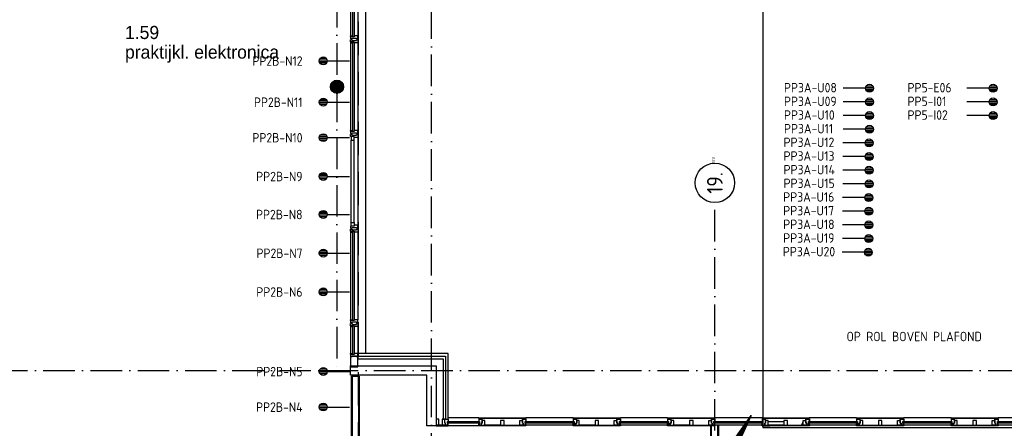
# Model space of a CAD drawing. Header units: millimetres. Extents: x -6587 to 112313, y 244 to 84344.
# Tile 37 of 42: x 76329 to 95090, y 56805 to 64579. Entities that reach past the tile are written whole.
import ezdxf
from ezdxf.enums import TextEntityAlignment as Align

# ---------------------------------------------------------------- set-up
doc = ezdxf.new("R2010")
doc.units = ezdxf.units.MM
doc.header["$LTSCALE"] = 100
doc.linetypes.add('DASHDOT', pattern=[9, 6, -1.5, 0, -1.5])
doc.linetypes.add('HIDDEN', pattern=[9.525, 6.35, -3.175])
doc.layers.get('0').update_dxf_attribs({"linetype": 'CONTINUOUS'})
for name, color, linetype in [('AL$7----_STRAMIEN', 1, 'DASHDOT'), ('AL21----_BUITENWAND', 4, 'CONTINUOUS'), ('AL21K---_ISOLATIE', 1, 'CONTINUOUS'), ('AL22----_BINNENWAND', 7, 'CONTINUOUS'), ('AL28----_KONSTRUKTIE', 3, 'CONTINUOUS'), ('AL31----_BUITENKOZ', 7, 'CONTINUOUS'), ('ALN-----_BLOCKNAAM', 2, 'CONTINUOUS'), ('ALXA3---_VOLZWART', 14, 'CONTINUOUS'), ('ALXAA---_GEWBETON', 12, 'CONTINUOUS'), ('ALXOU---_GLAS', 7, 'CONTINUOUS'), ('BOUW', 8, 'CONTINUOUS'), ('EB6441--_ATTRIB', 2, 'CONTINUOUS'), ('EL6441--_DATACOM', 3, 'CONTINUOUS'), ('LIJN070', 130, 'CONTINUOUS'), ('RUIMTEBOEK-1EB-WANDGOOT', 3, 'CONTINUOUS')]:
    doc.layers.add(name, color=color, linetype=linetype)
doc.styles.add('1_8', font='iso', dxfattribs={"width": 0.7, "height": 1.8})
doc.styles.add('BURO-025', font='BUROFONT.shx', dxfattribs={"height": 250})
doc.styles.add('NORATT', font='isocp.shx')
doc.styles.get("Standard").update_dxf_attribs({"font": 'iso.shx'})

# ---------------------------------------------------------------- blocks, each defined once
blk = doc.blocks.new('ES4X2')
for p, q in [((-0.45, 1.4), (-0.45, 2.6)), ((-0.15, 1.27), (-0.15, 2.73)), ((0.15, 1.27), (0.15, 2.73)), ((0.45, 1.4), (0.45, 2.6)), ((0, 1.25), (0, -3))]:
    blk.add_line(p, q)
blk.add_circle((0, 2), 0.75)
at = {"style": '1_8', "flags": 8}
for tag, p in [('NUMMER', (1.25, 3.5)), ('CODE', (-1.25, 3.5))]:
    blk.add_attdef(tag, text='', height=1.8, rotation=90, dxfattribs=at).set_placement(p, align=Align.MIDDLE_LEFT)
blk.add_attdef('M_CODE', text='', height=1.8, dxfattribs=at).set_placement((0, 0), align=Align.MIDDLE_CENTER)
blk = doc.blocks.new('ES111201')
for p, q in [((0.38, 0.65), (5.5, 9.53)), ((0.73, 0.15), (-0.73, 0.15)), ((0.6, 0.45), (-0.6, 0.45)), ((0.73, -0.15), (-0.73, -0.15)), ((0.6, -0.45), (-0.6, -0.45))]:
    blk.add_line(p, q)
for points in [[(2.57, 5.45), (5.5, 9.53), (3.43, 4.95)], [(3.22, 5.07), (4.63, 8.01), (2.78, 5.32)]]:
    blk.add_lwpolyline(points, close=True)
blk.add_circle((0, 0), 0.75)
blk = doc.blocks.new('1011')
at = {"layer": 'AL$7----_STRAMIEN', "color": 7, "linetype": 'Continuous'}
blk.add_circle((-750, 0), 750, dxfattribs=at)
at = {"layer": 'AL$7----_STRAMIEN', "color": 3, "linetype": 'Continuous'}
blk.add_attdef('STR-NAAM', text='', height=600, rotation=360, dxfattribs=at).set_placement((-750, 0), align=Align.MIDDLE)
at = {"layer": 'ALN-----_BLOCKNAAM', "linetype": 'Continuous'}
blk.add_text('1011', height=100, dxfattribs=at).set_placement((0, 0))

msp = doc.modelspace()

# ---------------------------------------------------------------- linework, layer by layer
at = {"layer": 'AL$7----_STRAMIEN', "color": 1}
for p, q in [((82374.8, 76734.4), (82374.8, 57905)), ((84174.8, 7509.2), (84174.8, 76734.4)), ((89574.8, 40558.9), (89574.8, 61094.4)), ((26373, 57905), (98018.3, 57905))]:
    msp.add_line(p, q, dxfattribs=at)
at = {"layer": 'AL21----_BUITENWAND', "color": 8}
for p, q in [((82914.8, 75845), (82914.8, 58225)), ((84494.8, 58225), (82773.8, 58225)), ((82773.8, 58225), (82773.8, 58125)), ((84494.8, 56979), (84494.8, 58225)), ((82773.8, 58125), (84394.8, 58125)), ((84394.8, 58125), (84394.8, 56979)), ((84394.8, 56979), (84494.8, 56979))]:
    msp.add_line(p, q, dxfattribs=at)
at = {"layer": 'AL21K---_ISOLATIE', "color": 8, "linetype": 'Continuous'}
for p, q in [((85491.3, 56865), (85191.8, 56865)), ((85558.3, 56865), (85857.8, 56865)), ((90891.2, 56925), (90591.7, 56925)), ((90891.2, 56865), (90591.7, 56865)), ((90891.3, 56865), (90591.8, 56865)), ((90958.2, 56865), (91257.7, 56865)), ((90958.3, 56865), (91257.8, 56865)), ((91227.7, 56865), (91257.7, 56925))]:
    msp.add_line(p, q, dxfattribs=at)
at = {"layer": 'AL22----_BINNENWAND', "color": 8}
for p, q in [((82649.8, 45975), (82649.8, 57794)), ((82649.8, 57794), (82799.8, 57794)), ((82799.8, 57794), (82799.8, 45975)), ((86874.8, 56994), (86874.8, 57006)), ((86874.8, 57006), (87774.8, 57006)), ((87774.8, 56994), (86874.8, 56994)), ((86874.8, 56850), (86874.8, 56865)), ((86874.8, 56865), (87774.8, 56865)), ((87774.8, 56850), (86874.8, 56850)), ((86941.8, 56900), (86924.8, 56900)), ((86924.8, 56900), (86924.8, 56865)), ((86924.8, 56865), (86991.8, 56865)), ((86991.8, 56955), (86941.8, 56955)), ((86941.8, 56955), (86941.8, 56900)), ((86991.8, 56865), (86991.8, 56955)), ((87291.3, 56865), (86991.8, 56865)), ((87358.3, 56955), (87291.3, 56955)), ((87291.3, 56955), (87291.3, 56865)), ((87291.3, 56865), (87358.3, 56865)), ((87358.3, 56865), (87358.3, 56955)), ((87358.3, 56865), (87657.8, 56865)), ((87657.8, 56865), (87657.8, 56955)), ((87657.8, 56955), (87707.8, 56955)), ((87724.8, 56865), (87657.8, 56865)), ((87707.8, 56955), (87707.8, 56900)), ((87707.8, 56900), (87724.8, 56900)), ((87724.8, 56900), (87724.8, 56865)), ((87774.8, 57006), (87774.8, 56994)), ((87774.8, 56865), (87774.8, 56850)), ((89496.8, 45975), (89496.8, 56852)), ((89646.8, 56852), (89646.8, 45975)), ((90474.7, 56852), (90624.7, 56852)), ((90474.8, 56852), (90624.8, 56852))]:
    msp.add_line(p, q, dxfattribs=at)
at = {"layer": 'AL22----_BINNENWAND', "color": 8, "linetype": 'Continuous'}
for p, q in [((82664.8, 57794), (82664.8, 45975)), ((82784.8, 57794), (82784.8, 45975)), ((89511.8, 45975), (89511.8, 56852)), ((89631.8, 45975), (89631.8, 56852))]:
    msp.add_line(p, q, dxfattribs=at)
at = {"layer": 'AL22----_BINNENWAND', "color": 8}
for points in [[(86891.8, 56865), (86924.8, 56865), (86924.8, 56900), (86941.8, 56900), (86941.8, 56979), (86874.8, 56979), (86874.8, 56934), (86891.8, 56934)], [(86891.8, 56904), (86891.8, 56865), (86874.8, 56865), (86874.8, 56904)], [(86927.8, 56979), (86927.8, 56994), (86884.8, 56994), (86884.8, 56979)], [(87757.8, 56865), (87724.8, 56865), (87724.8, 56900), (87707.8, 56900), (87707.8, 56979), (87774.8, 56979), (87774.8, 56934), (87757.8, 56934)], [(87757.8, 56865), (87724.8, 56865), (87724.8, 56900), (87707.8, 56900), (87707.8, 56979), (87774.8, 56979), (87774.8, 56934), (87757.8, 56934)], [(87721.8, 56979), (87721.8, 56994), (87764.8, 56994), (87764.8, 56979)], [(87721.8, 56979), (87721.8, 56994), (87764.8, 56994), (87764.8, 56979)], [(88691.8, 56934), (88691.8, 56904), (87757.8, 56904), (87757.8, 56934)], [(88691.8, 56934), (88691.8, 56904), (87757.8, 56904), (87757.8, 56934)], [(87757.8, 56904), (87757.8, 56865), (87774.8, 56865), (87774.8, 56904)], [(87757.8, 56904), (87757.8, 56865), (87774.8, 56865), (87774.8, 56904)], [(89574.8, 57006), (89574.8, 56994), (88674.8, 56994), (88674.8, 57006)], [(89574.8, 57006), (89574.8, 56994), (88674.8, 56994), (88674.8, 57006)], [(88691.8, 56865), (88724.8, 56865), (88724.8, 56900), (88741.8, 56900), (88741.8, 56979), (88674.8, 56979), (88674.8, 56934), (88691.8, 56934)], [(88691.8, 56865), (88724.8, 56865), (88724.8, 56900), (88741.8, 56900), (88741.8, 56979), (88674.8, 56979), (88674.8, 56934), (88691.8, 56934)], [(88691.8, 56904), (88691.8, 56865), (88674.8, 56865), (88674.8, 56904)], [(88691.8, 56904), (88691.8, 56865), (88674.8, 56865), (88674.8, 56904)], [(89574.8, 56865), (89574.8, 56850), (88674.8, 56850), (88674.8, 56865)], [(89574.8, 56865), (89574.8, 56850), (88674.8, 56850), (88674.8, 56865)], [(88727.8, 56979), (88727.8, 56994), (88684.8, 56994), (88684.8, 56979)], [(88727.8, 56979), (88727.8, 56994), (88684.8, 56994), (88684.8, 56979)], [(88791.8, 56865), (88791.8, 56955), (88741.8, 56955), (88741.8, 56900), (88724.8, 56900), (88724.8, 56865)], [(88791.8, 56865), (88791.8, 56955), (88741.8, 56955), (88741.8, 56900), (88724.8, 56900), (88724.8, 56865)], [(89158.3, 56865), (89158.3, 56955), (89091.3, 56955), (89091.3, 56865)], [(89158.3, 56865), (89158.3, 56955), (89091.3, 56955), (89091.3, 56865)], [(89457.8, 56865), (89457.8, 56955), (89507.8, 56955), (89507.8, 56900), (89524.8, 56900), (89524.8, 56865)], [(89457.8, 56865), (89457.8, 56955), (89507.8, 56955), (89507.8, 56900), (89524.8, 56900), (89524.8, 56865)], [(89557.8, 56865), (89524.8, 56865), (89524.8, 56900), (89507.8, 56900), (89507.8, 56979), (89574.8, 56979), (89574.8, 56934), (89557.8, 56934)], [(89521.8, 56979), (89521.8, 56994), (89564.8, 56994), (89564.8, 56979)], [(89557.8, 56904), (89557.8, 56865), (89574.8, 56865), (89574.8, 56904)]]:
    msp.add_lwpolyline(points, close=True, dxfattribs=at)
for points in [[(88674.8, 57006), (87774.8, 57006)], [(88674.8, 57006), (87774.8, 57006)], [(88674.8, 56865), (87774.8, 56865)], [(88674.8, 56865), (87774.8, 56865)], [(89091.3, 56865), (88791.8, 56865)], [(89091.3, 56865), (88791.8, 56865)], [(89158.3, 56865), (89457.8, 56865)], [(89158.3, 56865), (89457.8, 56865)]]:
    msp.add_lwpolyline(points, dxfattribs=at)
at = {"layer": 'AL28----_KONSTRUKTIE', "color": 8}
for p, q in [((82634.8, 57815), (82634.8, 57995)), ((82634.8, 57995), (82814.8, 57995)), ((82814.8, 57995), (82814.8, 57995)), ((82814.8, 57995), (84264.8, 57995)), ((84264.8, 57995), (84264.8, 57057)), ((84084.8, 57815), (82634.8, 57815)), ((84084.8, 56850), (84084.8, 57815)), ((84264.8, 57057), (84264.8, 57057)), ((84264.8, 57057), (84264.8, 56850)), ((84264.8, 56850), (84084.8, 56850))]:
    msp.add_line(p, q, dxfattribs=at)
msp.add_circle((82374.8, 63305), 125, dxfattribs=at)
at = {"layer": 'AL31----_BUITENKOZ', "color": 8}
for p, q in [((82634.8, 65940), (82634.8, 64270)), ((82773.8, 65940), (82773.8, 64270)), ((82634.8, 64140), (82634.8, 62470)), ((82773.8, 64140), (82773.8, 62470)), ((82647.8, 60720), (82647.8, 62290)), ((82701.8, 60720), (82701.8, 62290)), ((82773.8, 62340), (82773.8, 60670)), ((82634.8, 60540), (82634.8, 58870)), ((82773.8, 60540), (82773.8, 58870)), ((82634.8, 58740), (82634.8, 58225)), ((82773.8, 58740), (82773.8, 58225)), ((84316.8, 56979), (84264.8, 56979)), ((84264.8, 56979), (84264.8, 56865)), ((84264.8, 56865), (84316.8, 56865)), ((84264.8, 56865), (84264.8, 56850)), ((84477.8, 56865), (84264.8, 56865)), ((84264.8, 56850), (84477.8, 56850)), ((84316.8, 56865), (84316.8, 56979)), ((84427.8, 56979), (84375.8, 56979)), ((84375.8, 56979), (84375.8, 56865)), ((84375.8, 56865), (84442.8, 56865)), ((84427.8, 56900), (84427.8, 56979)), ((84427.8, 56900), (84427.8, 56979)), ((84427.8, 56979), (84494.8, 56979)), ((84442.8, 56900), (84427.8, 56900)), ((84442.8, 56900), (84427.8, 56900)), ((84442.8, 56865), (84442.8, 56900)), ((84442.8, 56865), (84442.8, 56900)), ((84477.8, 56865), (84442.8, 56865)), ((84494.8, 56934), (84477.8, 56934)), ((84477.8, 56934), (84477.8, 56865)), ((84477.8, 56904), (84477.8, 56850)), ((84494.8, 56904), (84477.8, 56904)), ((84477.8, 56850), (84477.8, 56865)), ((84477.8, 56850), (84494.8, 56850)), ((85074.8, 57006), (84494.8, 57006)), ((84494.8, 56979), (84494.8, 56934)), ((84494.8, 56850), (84494.8, 56904)), ((85074.8, 56850), (84494.8, 56850)), ((85074.8, 56994), (85074.8, 57006)), ((85074.8, 57006), (85974.8, 57006)), ((85974.8, 56994), (85074.8, 56994)), ((85141.8, 56979), (85074.8, 56979)), ((85074.8, 56979), (85074.8, 56934)), ((85074.8, 56934), (85091.8, 56934)), ((85074.8, 56850), (85074.8, 56904)), ((85074.8, 56904), (85091.8, 56904)), ((85074.8, 56850), (85074.8, 56865)), ((85074.8, 56865), (85974.8, 56865)), ((85974.8, 56850), (85074.8, 56850)), ((85091.8, 56850), (85074.8, 56850)), ((85127.8, 56994), (85084.8, 56994)), ((85084.8, 56994), (85084.8, 56979)), ((85084.8, 56979), (85127.8, 56979)), ((85091.8, 56934), (85091.8, 56865)), ((85091.8, 56904), (85091.8, 56850)), ((85091.8, 56865), (85126.8, 56865)), ((85141.8, 56900), (85124.8, 56900)), ((85124.8, 56900), (85124.8, 56865)), ((85124.8, 56865), (85191.8, 56865)), ((85126.8, 56865), (85126.8, 56900)), ((85126.8, 56900), (85141.8, 56900)), ((85127.8, 56979), (85127.8, 56994)), ((85141.8, 56900), (85141.8, 56979)), ((85191.8, 56955), (85141.8, 56955)), ((85141.8, 56955), (85141.8, 56900)), ((85191.8, 56865), (85191.8, 56955)), ((85558.3, 56955), (85491.3, 56955)), ((85491.3, 56955), (85491.3, 56865)), ((85491.3, 56865), (85558.3, 56865)), ((85558.3, 56865), (85558.3, 56955)), ((85857.8, 56865), (85857.8, 56955)), ((85857.8, 56955), (85907.8, 56955)), ((85924.8, 56865), (85857.8, 56865)), ((85907.8, 56955), (85907.8, 56900)), ((85907.8, 56900), (85924.8, 56900)), ((85924.8, 56900), (85924.8, 56865)), ((85974.8, 57006), (85974.8, 56994)), ((85974.8, 56865), (85974.8, 56850)), ((90474.7, 57006), (89574.7, 57006)), ((90474.7, 56865), (89574.7, 56865)), ((90474.7, 56994), (90474.7, 57006)), ((90474.7, 57006), (91374.7, 57006)), ((91374.7, 56994), (90474.7, 56994)), ((90474.7, 56979), (90474.7, 56934)), ((90541.7, 56979), (90474.7, 56979)), ((90474.7, 56934), (90491.7, 56934)), ((90474.7, 56904), (90491.7, 56904)), ((90474.7, 56865), (90474.7, 56904)), ((90491.7, 56865), (90474.7, 56865)), ((90474.7, 56850), (90474.7, 56865)), ((90474.7, 56865), (91374.7, 56865)), ((91374.7, 56850), (90474.7, 56850)), ((90474.8, 56994), (90474.8, 57006)), ((90474.8, 57006), (91374.8, 57006)), ((91374.8, 56994), (90474.8, 56994)), ((90474.8, 56850), (90474.8, 56865)), ((90474.8, 56865), (91374.8, 56865)), ((91374.8, 56850), (90474.8, 56850)), ((90484.7, 56994), (90484.7, 56979)), ((90527.7, 56994), (90484.7, 56994)), ((90484.7, 56979), (90527.7, 56979)), ((90491.7, 56934), (90491.7, 56865)), ((90491.7, 56904), (90491.7, 56865)), ((90491.7, 56865), (90524.7, 56865)), ((90524.7, 56900), (90541.7, 56900)), ((90524.7, 56865), (90524.7, 56900)), ((90524.7, 56900), (90524.7, 56865)), ((90541.7, 56900), (90524.7, 56900)), ((90524.7, 56865), (90591.7, 56865)), ((90541.8, 56900), (90524.8, 56900)), ((90524.8, 56900), (90524.8, 56865)), ((90524.8, 56865), (90591.8, 56865)), ((90527.7, 56979), (90527.7, 56994)), ((90541.7, 56900), (90541.7, 56979)), ((90541.7, 56955), (90541.7, 56900)), ((90591.7, 56955), (90541.7, 56955)), ((90591.8, 56955), (90541.8, 56955)), ((90541.8, 56955), (90541.8, 56900)), ((90591.7, 56865), (90591.7, 56955)), ((90591.8, 56865), (90591.8, 56955)), ((90891.2, 56955), (90891.2, 56865)), ((90958.2, 56955), (90891.2, 56955)), ((90891.2, 56865), (90958.2, 56865)), ((90958.3, 56955), (90891.3, 56955)), ((90891.3, 56955), (90891.3, 56865)), ((90891.3, 56865), (90958.3, 56865)), ((90958.2, 56865), (90958.2, 56955)), ((90958.3, 56865), (90958.3, 56955)), ((91257.7, 56955), (91307.7, 56955)), ((91257.7, 56865), (91257.7, 56955)), ((91324.7, 56865), (91257.7, 56865)), ((91257.8, 56865), (91257.8, 56955)), ((91257.8, 56955), (91307.8, 56955)), ((91324.8, 56865), (91257.8, 56865)), ((91307.7, 56979), (91374.7, 56979)), ((91307.7, 56900), (91307.7, 56979)), ((91307.7, 56955), (91307.7, 56900)), ((91324.7, 56900), (91307.7, 56900)), ((91307.7, 56900), (91324.7, 56900)), ((91307.8, 56900), (91307.8, 56979)), ((91307.8, 56979), (91374.8, 56979)), ((91307.8, 56955), (91307.8, 56900)), ((91307.8, 56900), (91324.8, 56900)), ((91324.8, 56900), (91307.8, 56900)), ((91321.7, 56994), (91364.7, 56994)), ((91321.7, 56979), (91321.7, 56994)), ((91364.7, 56979), (91321.7, 56979)), ((91321.8, 56979), (91321.8, 56994)), ((91321.8, 56994), (91364.8, 56994)), ((91364.8, 56979), (91321.8, 56979)), ((91324.7, 56865), (91324.7, 56900)), ((91324.7, 56900), (91324.7, 56865)), ((91357.7, 56865), (91324.7, 56865)), ((91324.8, 56900), (91324.8, 56865)), ((91324.8, 56865), (91324.8, 56900)), ((91357.8, 56865), (91324.8, 56865)), ((91357.7, 56934), (91357.7, 56865)), ((91374.7, 56934), (91357.7, 56934)), ((91374.7, 56904), (91357.7, 56904)), ((91357.7, 56904), (91357.7, 56865)), ((91357.7, 56865), (91374.7, 56865)), ((91374.8, 56934), (91357.8, 56934)), ((91357.8, 56934), (91357.8, 56865)), ((91357.8, 56904), (91357.8, 56865)), ((91374.8, 56904), (91357.8, 56904)), ((91357.8, 56865), (91374.8, 56865)), ((91364.7, 56994), (91364.7, 56979)), ((91364.8, 56994), (91364.8, 56979)), ((92274.7, 57006), (91374.7, 57006)), ((91374.7, 57006), (91374.7, 56994)), ((91374.7, 56979), (91374.7, 56934)), ((91374.7, 56865), (91374.7, 56904)), ((92274.7, 56865), (91374.7, 56865)), ((91374.7, 56865), (91374.7, 56850)), ((92274.8, 57006), (91374.8, 57006)), ((91374.8, 57006), (91374.8, 56994)), ((91374.8, 56979), (91374.8, 56934)), ((91374.8, 56865), (91374.8, 56904)), ((92274.8, 56865), (91374.8, 56865)), ((91374.8, 56865), (91374.8, 56850)), ((92274.7, 57006), (93174.7, 57006)), ((92274.7, 56994), (92274.7, 57006)), ((93174.7, 56994), (92274.7, 56994)), ((92274.7, 56979), (92274.7, 56934)), ((92341.7, 56979), (92274.7, 56979)), ((92274.7, 56934), (92291.7, 56934)), ((92274.7, 56904), (92291.7, 56904)), ((92274.7, 56865), (92274.7, 56904)), ((92291.7, 56865), (92274.7, 56865)), ((92274.7, 56865), (93174.7, 56865)), ((92274.7, 56850), (92274.7, 56865)), ((93174.7, 56850), (92274.7, 56850)), ((92284.7, 56994), (92284.7, 56979)), ((92327.7, 56994), (92284.7, 56994)), ((92284.7, 56979), (92327.7, 56979)), ((92291.7, 56934), (92291.7, 56865)), ((92291.7, 56904), (92291.7, 56865)), ((92291.7, 56865), (92324.7, 56865)), ((92324.7, 56900), (92341.7, 56900)), ((92324.7, 56865), (92324.7, 56900)), ((92324.7, 56900), (92324.7, 56865)), ((92341.7, 56900), (92324.7, 56900)), ((92324.7, 56865), (92391.7, 56865)), ((92327.7, 56979), (92327.7, 56994)), ((92341.7, 56900), (92341.7, 56979)), ((92341.7, 56955), (92341.7, 56900)), ((92391.7, 56955), (92341.7, 56955)), ((92391.7, 56865), (92391.7, 56955)), ((92691.2, 56955), (92691.2, 56865)), ((92758.2, 56955), (92691.2, 56955)), ((92691.2, 56865), (92758.2, 56865)), ((92758.2, 56865), (92758.2, 56955)), ((93057.7, 56955), (93107.7, 56955)), ((93057.7, 56865), (93057.7, 56955)), ((93124.7, 56865), (93057.7, 56865)), ((93107.7, 56979), (93174.7, 56979)), ((93107.7, 56900), (93107.7, 56979)), ((93107.7, 56955), (93107.7, 56900)), ((93124.7, 56900), (93107.7, 56900)), ((93107.7, 56900), (93124.7, 56900)), ((93121.7, 56994), (93164.7, 56994)), ((93121.7, 56979), (93121.7, 56994)), ((93164.7, 56979), (93121.7, 56979)), ((93124.7, 56865), (93124.7, 56900)), ((93124.7, 56900), (93124.7, 56865)), ((93157.7, 56865), (93124.7, 56865)), ((93157.7, 56934), (93157.7, 56865)), ((93174.7, 56934), (93157.7, 56934)), ((93174.7, 56904), (93157.7, 56904)), ((93157.7, 56904), (93157.7, 56865)), ((93157.7, 56865), (93174.7, 56865)), ((93164.7, 56994), (93164.7, 56979)), ((94078.2, 57006), (93174.7, 57006)), ((93174.7, 57006), (93174.7, 56994)), ((93174.7, 56979), (93174.7, 56934)), ((93174.7, 56865), (93174.7, 56904)), ((94079.9, 56865), (93174.7, 56865)), ((93174.7, 56865), (93174.7, 56850)), ((93686.5, 57006), (93174.8, 57006)), ((93686.5, 56865), (93174.8, 56865)), ((94074.7, 57006), (94974.7, 57006)), ((94074.7, 56994), (94074.7, 57006)), ((94974.7, 56994), (94074.7, 56994)), ((94074.7, 56979), (94074.7, 56934)), ((94141.7, 56979), (94074.7, 56979)), ((94074.7, 56934), (94091.7, 56934)), ((94074.7, 56904), (94091.7, 56904)), ((94074.7, 56865), (94074.7, 56904)), ((94074.7, 56865), (94974.7, 56865)), ((94074.7, 56850), (94074.7, 56865)), ((94091.7, 56865), (94074.7, 56865)), ((94974.7, 56850), (94074.7, 56850)), ((94084.7, 56994), (94084.7, 56979)), ((94127.7, 56994), (94084.7, 56994)), ((94084.7, 56979), (94127.7, 56979)), ((94091.7, 56934), (94091.7, 56865)), ((94091.7, 56904), (94091.7, 56865)), ((94091.7, 56865), (94124.7, 56865)), ((94124.7, 56900), (94124.7, 56865)), ((94141.7, 56900), (94124.7, 56900)), ((94124.7, 56900), (94141.7, 56900)), ((94124.7, 56865), (94124.7, 56900)), ((94124.7, 56865), (94191.7, 56865)), ((94127.7, 56979), (94127.7, 56994)), ((94141.7, 56900), (94141.7, 56979)), ((94141.7, 56955), (94141.7, 56900)), ((94191.7, 56955), (94141.7, 56955)), ((94191.7, 56865), (94191.7, 56955)), ((94491.2, 56955), (94491.2, 56865)), ((94558.2, 56955), (94491.2, 56955)), ((94491.2, 56865), (94558.2, 56865)), ((94558.2, 56865), (94558.2, 56955)), ((94857.7, 56955), (94907.7, 56955)), ((94857.7, 56865), (94857.7, 56955)), ((94924.7, 56865), (94857.7, 56865)), ((94907.7, 56979), (94974.7, 56979)), ((94907.7, 56900), (94907.7, 56979)), ((94907.7, 56955), (94907.7, 56900)), ((94907.7, 56900), (94924.7, 56900)), ((94924.7, 56900), (94907.7, 56900)), ((94921.7, 56994), (94964.7, 56994)), ((94921.7, 56979), (94921.7, 56994)), ((94964.7, 56979), (94921.7, 56979)), ((94924.7, 56900), (94924.7, 56865)), ((94924.7, 56865), (94924.7, 56900)), ((94957.7, 56865), (94924.7, 56865)), ((94957.7, 56934), (94957.7, 56865)), ((94974.7, 56934), (94957.7, 56934)), ((94974.7, 56904), (94957.7, 56904)), ((94957.7, 56904), (94957.7, 56865)), ((94957.7, 56865), (94974.7, 56865)), ((94964.7, 56994), (94964.7, 56979)), ((94974.7, 57006), (94974.7, 56994)), ((95874.7, 57006), (94974.7, 57006)), ((94974.7, 56979), (94974.7, 56934)), ((94974.7, 56865), (94974.7, 56904)), ((94974.7, 56865), (94974.7, 56850)), ((95874.7, 56865), (94974.7, 56865))]:
    msp.add_line(p, q, dxfattribs=at)
at = {"layer": 'AL31----_BUITENKOZ', "color": 8, "linetype": 'Continuous'}
for p, q in [((82634.8, 64258), (82634.8, 64270)), ((82634.8, 64270), (82671.8, 64270)), ((82639.8, 64258), (82634.8, 64258)), ((82634.8, 64253), (82634.8, 64214)), ((82701.8, 64253), (82634.8, 64253)), ((82634.8, 64214), (82640.8, 64214)), ((82634.8, 64157), (82634.8, 64196)), ((82634.8, 64196), (82640.8, 64196)), ((82639.8, 64253), (82639.8, 64258)), ((82671.8, 64253), (82639.8, 64253)), ((82640.8, 64214), (82654.8, 64214)), ((82640.8, 64196), (82654.8, 64196)), ((82654.8, 64214), (82654.8, 64214)), ((82654.8, 64214), (82664.8, 64214)), ((82654.8, 64196), (82654.8, 64196)), ((82654.8, 64196), (82664.3, 64196)), ((82664.3, 64196), (82664.3, 64182)), ((82664.3, 64182), (82744.3, 64182)), ((82664.8, 64214), (82664.8, 64228)), ((82664.8, 64228), (82744.8, 64228)), ((82671.8, 64270), (82671.8, 64253)), ((82754.8, 64270), (82701.8, 64270)), ((82701.8, 64270), (82701.8, 64253)), ((82744.3, 64182), (82744.3, 64196)), ((82744.3, 64196), (82754.3, 64196)), ((82744.8, 64228), (82744.8, 64214)), ((82744.8, 64214), (82753.8, 64214)), ((82753.8, 64214), (82753.8, 64214)), ((82753.8, 64214), (82767.8, 64214)), ((82754.3, 64196), (82754.3, 64196)), ((82754.3, 64196), (82767.8, 64196)), ((82762.8, 64270), (82754.8, 64270)), ((82766.8, 64270), (82762.8, 64270)), ((82773.8, 64270), (82766.8, 64270)), ((82767.8, 64214), (82773.8, 64214)), ((82767.8, 64196), (82773.8, 64196)), ((82773.8, 64232.9), (82773.8, 64270)), ((82773.8, 64214), (82773.8, 64232.9)), ((82773.8, 64196), (82773.8, 64177.1)), ((82773.8, 64177.1), (82773.8, 64140)), ((82701.8, 64157), (82634.8, 64157)), ((82639.8, 64152), (82634.8, 64152)), ((82634.8, 64152), (82634.8, 64140)), ((82634.8, 64140), (82671.8, 64140)), ((82671.8, 64157), (82639.8, 64157)), ((82639.8, 64157), (82639.8, 64152)), ((82671.8, 64140), (82671.8, 64157)), ((82701.8, 64140), (82701.8, 64157)), ((82754.8, 64140), (82701.8, 64140)), ((82762.8, 64140), (82754.8, 64140)), ((82766.8, 64140), (82762.8, 64140)), ((82773.8, 64140), (82766.8, 64140)), ((82634.8, 62458), (82634.8, 62470)), ((82634.8, 62470), (82671.8, 62470)), ((82639.8, 62458), (82634.8, 62458)), ((82634.8, 62453), (82634.8, 62414)), ((82701.8, 62453), (82634.8, 62453)), ((82634.8, 62414), (82640.8, 62414)), ((82634.8, 62357), (82634.8, 62396)), ((82634.8, 62396), (82640.8, 62396)), ((82701.8, 62357), (82634.8, 62357)), ((82639.8, 62453), (82639.8, 62458)), ((82671.8, 62453), (82639.8, 62453)), ((82640.8, 62414), (82654.8, 62414)), ((82640.8, 62396), (82654.8, 62396)), ((82701.8, 62357), (82647.8, 62357)), ((82647.8, 62357), (82647.8, 62290)), ((82647.8, 62290), (82701.8, 62290)), ((82654.8, 62414), (82654.8, 62414)), ((82654.8, 62414), (82664.8, 62414)), ((82654.8, 62396), (82654.8, 62396)), ((82654.8, 62396), (82664.3, 62396)), ((82664.3, 62396), (82664.3, 62382)), ((82664.3, 62382), (82744.3, 62382)), ((82664.8, 62414), (82664.8, 62428)), ((82664.8, 62428), (82744.8, 62428)), ((82671.8, 62470), (82671.8, 62453)), ((82754.8, 62470), (82701.8, 62470)), ((82701.8, 62470), (82701.8, 62453)), ((82701.8, 62340), (82701.8, 62357)), ((82701.8, 62290), (82701.8, 62357)), ((82754.8, 62340), (82701.8, 62340)), ((82744.3, 62382), (82744.3, 62396)), ((82744.3, 62396), (82754.3, 62396)), ((82744.8, 62428), (82744.8, 62414)), ((82744.8, 62414), (82753.8, 62414)), ((82753.8, 62414), (82753.8, 62414)), ((82753.8, 62414), (82767.8, 62414)), ((82754.3, 62396), (82754.3, 62396)), ((82754.3, 62396), (82767.8, 62396)), ((82762.8, 62470), (82754.8, 62470)), ((82762.8, 62340), (82754.8, 62340)), ((82766.8, 62470), (82762.8, 62470)), ((82766.8, 62340), (82762.8, 62340)), ((82773.8, 62470), (82766.8, 62470)), ((82773.8, 62340), (82766.8, 62340)), ((82767.8, 62414), (82773.8, 62414)), ((82767.8, 62396), (82773.8, 62396)), ((82773.8, 62432.9), (82773.8, 62470)), ((82773.8, 62414), (82773.8, 62432.9)), ((82773.8, 62396), (82773.8, 62377.1)), ((82773.8, 62377.1), (82773.8, 62340)), ((82634.8, 60653), (82634.8, 60614)), ((82701.8, 60653), (82634.8, 60653)), ((82634.8, 60614), (82640.8, 60614)), ((82640.8, 60614), (82654.8, 60614)), ((82647.8, 60653), (82647.8, 60720)), ((82647.8, 60720), (82701.8, 60720)), ((82701.8, 60653), (82647.8, 60653)), ((82654.8, 60614), (82654.8, 60614)), ((82654.8, 60614), (82664.8, 60614)), ((82664.8, 60614), (82664.8, 60628)), ((82664.8, 60628), (82744.8, 60628)), ((82701.8, 60720), (82701.8, 60653)), ((82754.8, 60670), (82701.8, 60670)), ((82701.8, 60670), (82701.8, 60653)), ((82744.8, 60628), (82744.8, 60614)), ((82744.8, 60614), (82753.8, 60614)), ((82753.8, 60614), (82753.8, 60614)), ((82753.8, 60614), (82767.8, 60614)), ((82762.8, 60670), (82754.8, 60670)), ((82766.8, 60670), (82762.8, 60670)), ((82773.8, 60670), (82766.8, 60670)), ((82767.8, 60614), (82773.8, 60614)), ((82773.8, 60632.9), (82773.8, 60670)), ((82773.8, 60614), (82773.8, 60632.9)), ((82634.8, 60557), (82634.8, 60596)), ((82634.8, 60596), (82640.8, 60596)), ((82701.8, 60557), (82634.8, 60557)), ((82639.8, 60552), (82634.8, 60552)), ((82634.8, 60552), (82634.8, 60540)), ((82634.8, 60540), (82671.8, 60540)), ((82671.8, 60557), (82639.8, 60557)), ((82639.8, 60557), (82639.8, 60552)), ((82640.8, 60596), (82654.8, 60596)), ((82654.8, 60596), (82654.8, 60596)), ((82654.8, 60596), (82664.3, 60596)), ((82664.3, 60596), (82664.3, 60582)), ((82664.3, 60582), (82744.3, 60582)), ((82671.8, 60540), (82671.8, 60557)), ((82701.8, 60540), (82701.8, 60557)), ((82754.8, 60540), (82701.8, 60540)), ((82744.3, 60582), (82744.3, 60596)), ((82744.3, 60596), (82754.3, 60596)), ((82754.3, 60596), (82754.3, 60596)), ((82754.3, 60596), (82767.8, 60596)), ((82762.8, 60540), (82754.8, 60540)), ((82766.8, 60540), (82762.8, 60540)), ((82773.8, 60540), (82766.8, 60540)), ((82767.8, 60596), (82773.8, 60596)), ((82773.8, 60596), (82773.8, 60577.1)), ((82773.8, 60577.1), (82773.8, 60540)), ((82634.8, 58858), (82634.8, 58870)), ((82634.8, 58870), (82671.8, 58870)), ((82639.8, 58858), (82634.8, 58858)), ((82634.8, 58853), (82634.8, 58814)), ((82701.8, 58853), (82634.8, 58853)), ((82634.8, 58814), (82640.8, 58814)), ((82634.8, 58757), (82634.8, 58796)), ((82634.8, 58796), (82640.8, 58796)), ((82701.8, 58757), (82634.8, 58757)), ((82639.8, 58752), (82634.8, 58752)), ((82634.8, 58752), (82634.8, 58740)), ((82634.8, 58740), (82671.8, 58740)), ((82639.8, 58853), (82639.8, 58858)), ((82671.8, 58853), (82639.8, 58853)), ((82671.8, 58757), (82639.8, 58757)), ((82639.8, 58757), (82639.8, 58752)), ((82640.8, 58814), (82654.8, 58814)), ((82640.8, 58796), (82654.8, 58796)), ((82654.8, 58814), (82654.8, 58814)), ((82654.8, 58814), (82664.8, 58814)), ((82654.8, 58796), (82654.8, 58796)), ((82654.8, 58796), (82664.8, 58796)), ((82664.8, 58814), (82664.8, 58828)), ((82664.8, 58828), (82744.8, 58828)), ((82664.8, 58796), (82664.8, 58782)), ((82664.8, 58782), (82744.8, 58782)), ((82671.8, 58870), (82671.8, 58853)), ((82671.8, 58740), (82671.8, 58757)), ((82754.8, 58870), (82701.8, 58870)), ((82701.8, 58870), (82701.8, 58853)), ((82701.8, 58740), (82701.8, 58757)), ((82754.8, 58740), (82701.8, 58740)), ((82744.8, 58828), (82744.8, 58814)), ((82744.8, 58814), (82753.8, 58814)), ((82744.8, 58782), (82744.8, 58796)), ((82744.8, 58796), (82753.8, 58796)), ((82753.8, 58814), (82753.8, 58814)), ((82753.8, 58814), (82767.8, 58814)), ((82753.8, 58796), (82753.8, 58796)), ((82753.8, 58796), (82767.8, 58796)), ((82762.8, 58870), (82754.8, 58870)), ((82762.8, 58740), (82754.8, 58740)), ((82766.8, 58870), (82762.8, 58870)), ((82766.8, 58740), (82762.8, 58740)), ((82773.8, 58870), (82766.8, 58870)), ((82773.8, 58740), (82766.8, 58740)), ((82767.8, 58814), (82773.8, 58814)), ((82767.8, 58796), (82773.8, 58796)), ((82773.8, 58832.9), (82773.8, 58870)), ((82773.8, 58814), (82773.8, 58832.9)), ((82773.8, 58796), (82773.8, 58777.1)), ((82773.8, 58777.1), (82773.8, 58740)), ((82634.8, 58213), (82634.8, 58225)), ((82634.8, 58225), (82671.8, 58225)), ((82639.8, 58213), (82634.8, 58213)), ((82634.8, 58208), (82634.8, 58169)), ((82701.8, 58208), (82634.8, 58208)), ((82634.8, 58169), (82634.8, 57974)), ((82773.8, 58169), (82634.8, 58169)), ((82634.8, 58169), (82640.8, 58169)), ((82639.8, 58208), (82639.8, 58213)), ((82671.8, 58208), (82639.8, 58208)), ((82640.8, 58169), (82654.8, 58169)), ((82654.8, 58169), (82654.8, 58169)), ((82654.8, 58169), (82664.8, 58169)), ((82664.8, 58169), (82664.8, 58183)), ((82664.8, 58183), (82744.8, 58183)), ((82671.8, 58225), (82671.8, 58208)), ((82754.8, 58225), (82701.8, 58225)), ((82701.8, 58225), (82701.8, 58208)), ((82744.8, 58183), (82744.8, 58169)), ((82744.8, 58169), (82753.8, 58169)), ((82753.8, 58169), (82753.8, 58169)), ((82753.8, 58169), (82767.8, 58169)), ((82762.8, 58225), (82754.8, 58225)), ((82766.8, 58225), (82762.8, 58225)), ((82773.8, 58225), (82766.8, 58225)), ((82767.8, 58169), (82773.8, 58169)), ((82773.8, 58187.9), (82773.8, 58225)), ((82773.8, 58169), (82773.8, 58187.9)), ((82773.8, 57974), (82773.8, 58169)), ((82634.8, 57974), (82773.8, 57974))]:
    msp.add_line(p, q, dxfattribs=at)
at = {"layer": 'AL31----_BUITENKOZ', "color": 8}
for points in [[(85957.8, 56865), (85924.8, 56865), (85924.8, 56900), (85907.8, 56900), (85907.8, 56979), (85974.8, 56979), (85974.8, 56934), (85957.8, 56934)], [(85921.8, 56979), (85921.8, 56994), (85964.8, 56994), (85964.8, 56979)], [(85957.8, 56904), (85957.8, 56865), (85974.8, 56865), (85974.8, 56904)], [(90491.8, 56865), (90524.8, 56865), (90524.8, 56900), (90541.8, 56900), (90541.8, 56979), (90474.8, 56979), (90474.8, 56934), (90491.8, 56934)], [(90491.8, 56904), (90491.8, 56865), (90474.8, 56865), (90474.8, 56904)], [(90527.8, 56979), (90527.8, 56994), (90484.8, 56994), (90484.8, 56979)], [(93174.8, 57006), (93174.8, 56994), (92274.8, 56994), (92274.8, 57006)], [(92291.8, 56865), (92324.8, 56865), (92324.8, 56900), (92341.8, 56900), (92341.8, 56979), (92274.8, 56979), (92274.8, 56934), (92291.8, 56934)], [(92291.8, 56904), (92291.8, 56865), (92274.8, 56865), (92274.8, 56904)], [(93174.8, 56865), (93174.8, 56850), (92274.8, 56850), (92274.8, 56865)], [(92327.8, 56979), (92327.8, 56994), (92284.8, 56994), (92284.8, 56979)], [(92391.8, 56865), (92391.8, 56955), (92341.8, 56955), (92341.8, 56900), (92324.8, 56900), (92324.8, 56865)], [(92758.3, 56865), (92758.3, 56955), (92691.3, 56955), (92691.3, 56865)], [(93057.8, 56865), (93057.8, 56955), (93107.8, 56955), (93107.8, 56900), (93124.8, 56900), (93124.8, 56865)], [(93157.8, 56865), (93124.8, 56865), (93124.8, 56900), (93107.8, 56900), (93107.8, 56979), (93174.8, 56979), (93174.8, 56934), (93157.8, 56934)], [(93121.8, 56979), (93121.8, 56994), (93164.8, 56994), (93164.8, 56979)], [(93157.8, 56904), (93157.8, 56865), (93174.8, 56865), (93174.8, 56904)]]:
    msp.add_lwpolyline(points, close=True, dxfattribs=at)
for points in [[(86874.8, 57006), (85974.8, 57006)], [(86874.8, 56865), (85974.8, 56865)], [(90474.8, 57006), (89574.8, 57006)], [(90474.8, 56865), (89574.8, 56865)]]:
    msp.add_lwpolyline(points, dxfattribs=at)
at = {"layer": 'ALXA3---_VOLZWART', "color": 8}
for p, q in [((82773.8, 58175), (84444.8, 58175)), ((84444.8, 58175), (84444.8, 56979))]:
    msp.add_line(p, q, dxfattribs=at)
at = {"layer": 'ALXAA---_GEWBETON', "color": 8}
for p, q in [((82327.6, 63420.7), (82422.1, 63420.7)), ((82327.6, 63420.7), (82422.1, 63420.7)), ((82249.9, 63300.7), (82499.8, 63300.7)), ((82250.8, 63320.7), (82498.8, 63320.7)), ((82252.2, 63280.7), (82497.5, 63280.7)), ((82255, 63340.7), (82494.6, 63340.7)), ((82257.9, 63260.7), (82491.7, 63260.7)), ((82262.9, 63360.7), (82486.7, 63360.7)), ((82267.6, 63240.7), (82482, 63240.7)), ((82275.4, 63380.7), (82474.3, 63380.7)), ((82275.4, 63380.7), (82474.3, 63380.7)), ((82294.4, 63400.7), (82455.2, 63400.7)), ((82294.4, 63400.7), (82455.2, 63400.7)), ((82282.5, 63220.7), (82467.1, 63220.7)), ((82305.9, 63200.7), (82443.8, 63200.7)), ((82361.5, 63180.7), (82388.2, 63180.7))]:
    msp.add_line(p, q, dxfattribs=at)
at = {"layer": 'ALXOU---_GLAS', "color": 8}
for p, q in [((82673.8, 64255), (82673.8, 65955)), ((82699.8, 65955), (82699.8, 64255)), ((82699.8, 64255), (82673.8, 64255)), ((82673.8, 62455), (82673.8, 64155)), ((82673.8, 64155), (82699.8, 64155)), ((82699.8, 64155), (82699.8, 62455)), ((82699.8, 62455), (82673.8, 62455)), ((82673.8, 58855), (82673.8, 60555)), ((82673.8, 60555), (82699.8, 60555)), ((82699.8, 60555), (82699.8, 58855)), ((82699.8, 58855), (82673.8, 58855)), ((82673.8, 58210), (82673.8, 58755)), ((82673.8, 58755), (82699.8, 58755)), ((82699.8, 58755), (82699.8, 58210)), ((82699.8, 58210), (82673.8, 58210)), ((84477.8, 56904), (84477.8, 56934)), ((84477.8, 56934), (85091.8, 56934)), ((85091.8, 56904), (84477.8, 56904)), ((85091.8, 56934), (85091.8, 56904)), ((89557.7, 56934), (90491.7, 56934)), ((89557.7, 56904), (89557.7, 56934)), ((90491.7, 56904), (89557.7, 56904)), ((90491.7, 56934), (90491.7, 56904)), ((91357.7, 56934), (92291.7, 56934)), ((91357.7, 56904), (91357.7, 56934)), ((92291.7, 56904), (91357.7, 56904)), ((91357.8, 56904), (91357.8, 56934)), ((91357.8, 56934), (92291.8, 56934)), ((92291.8, 56904), (91357.8, 56904)), ((92291.7, 56934), (92291.7, 56904)), ((92291.8, 56934), (92291.8, 56904)), ((93157.7, 56934), (94079.9, 56934)), ((93157.7, 56904), (93157.7, 56934)), ((94078.2, 56904), (93157.7, 56904)), ((93157.8, 56904), (93157.8, 56934)), ((93157.8, 56934), (93686.5, 56934)), ((93686.5, 56904), (93157.8, 56904)), ((94091.7, 56934), (94091.7, 56904)), ((94957.7, 56934), (95891.7, 56934)), ((94957.7, 56904), (94957.7, 56934)), ((95891.7, 56904), (94957.7, 56904))]:
    msp.add_line(p, q, dxfattribs=at)
for points in [[(86891.8, 56934), (86891.8, 56904), (85957.8, 56904), (85957.8, 56934)], [(90491.8, 56934), (90491.8, 56904), (89557.8, 56904), (89557.8, 56934)]]:
    msp.add_lwpolyline(points, close=True, dxfattribs=at)
at = {"layer": 'EL6441--_DATACOM'}
msp.add_lwpolyline([(97505, 56817.5), (97505, 64784.5), (90489, 64784.5), (90489, 56817.5)], close=True, dxfattribs=at)
at = {"layer": 'LIJN070', "linetype": 'HIDDEN'}
msp.add_line((82784, 45808.8), (82784, 78227.7), dxfattribs=at)

# ---------------------------------------------------------------- block references
at = {"layer": 'AL$7----_STRAMIEN', "xscale": 0.5, "yscale": 0.5, "zscale": 0.5, "rotation": 90}
msp.add_blockref('1011', (89574.8, 61849.1), dxfattribs=at).add_auto_attribs({'STR-NAAM': '19.'})
at = {"layer": 'EL6441--_DATACOM'}
ref = msp.add_blockref('ES4X2', (82313, 63795.5), dxfattribs=dict(at, xscale=100, yscale=100, zscale=100, rotation=90))
ref.add_attrib('NUMMER', 'PP2B-N12', dxfattribs={"layer": 'EB6441--_ATTRIB', "color": 1, "height": 180, "style": 'NORATT', "flags": 8}).set_placement((81718, 63793.5), align=Align.MIDDLE_RIGHT)
ref = msp.add_blockref('ES4X2', (92320.6, 63275.5), dxfattribs=dict(at, xscale=100, yscale=100, zscale=100, rotation=270))
ref.add_attrib('NUMMER', 'PP3A-U08', dxfattribs={"layer": 'EB6441--_ATTRIB', "color": 1, "height": 180, "style": 'NORATT', "flags": 8}).set_placement((90891, 63286.2), align=Align.MIDDLE_LEFT)
ref = msp.add_blockref('ES4X2', (94675.6, 63275.5), dxfattribs=dict(at, xscale=100, yscale=100, zscale=100, rotation=270))
ref.add_attrib('NUMMER', 'PP5-E06', dxfattribs={"layer": 'EB6441--_ATTRIB', "color": 1, "height": 180, "style": 'NORATT', "flags": 8}).set_placement((93246, 63286.2), align=Align.MIDDLE_LEFT)
ref = msp.add_blockref('ES4X2', (82313, 63011.5), dxfattribs=dict(at, xscale=100, yscale=100, zscale=100, rotation=90))
ref.add_attrib('NUMMER', 'PP2B-N11', dxfattribs={"layer": 'EB6441--_ATTRIB', "color": 1, "height": 180, "style": 'NORATT', "flags": 8}).set_placement((81718, 63009.5), align=Align.MIDDLE_RIGHT)
ref = msp.add_blockref('ES4X2', (92320.6, 63015.5), dxfattribs=dict(at, xscale=100, yscale=100, zscale=100, rotation=270))
ref.add_attrib('NUMMER', 'PP3A-U09', dxfattribs={"layer": 'EB6441--_ATTRIB', "color": 1, "height": 180, "style": 'NORATT', "flags": 8}).set_placement((90891, 63026.2), align=Align.MIDDLE_LEFT)
ref = msp.add_blockref('ES4X2', (94675.6, 63015.5), dxfattribs=dict(at, xscale=100, yscale=100, zscale=100, rotation=270))
ref.add_attrib('NUMMER', 'PP5-I01', dxfattribs={"layer": 'EB6441--_ATTRIB', "color": 1, "height": 180, "style": 'NORATT', "flags": 8}).set_placement((93246, 63026.2), align=Align.MIDDLE_LEFT)
ref = msp.add_blockref('ES4X2', (92320.6, 62755.5), dxfattribs=dict(at, xscale=100, yscale=100, zscale=100, rotation=270))
ref.add_attrib('NUMMER', 'PP3A-U10', dxfattribs={"layer": 'EB6441--_ATTRIB', "color": 1, "height": 180, "style": 'NORATT', "flags": 8}).set_placement((90891, 62766.2), align=Align.MIDDLE_LEFT)
ref = msp.add_blockref('ES4X2', (94675.6, 62755.5), dxfattribs=dict(at, xscale=100, yscale=100, zscale=100, rotation=270))
ref.add_attrib('NUMMER', 'PP5-I02', dxfattribs={"layer": 'EB6441--_ATTRIB', "color": 1, "height": 180, "style": 'NORATT', "flags": 8}).set_placement((93246, 62766.2), align=Align.MIDDLE_LEFT)
ref = msp.add_blockref('ES4X2', (92320.6, 62495.5), dxfattribs=dict(at, xscale=100, yscale=100, zscale=100, rotation=270))
ref.add_attrib('NUMMER', 'PP3A-U11', dxfattribs={"layer": 'EB6441--_ATTRIB', "color": 1, "height": 180, "style": 'NORATT', "flags": 8}).set_placement((90891, 62506.2), align=Align.MIDDLE_LEFT)
ref = msp.add_blockref('ES4X2', (82313, 62335.5), dxfattribs=dict(at, xscale=100, yscale=100, zscale=100, rotation=90))
ref.add_attrib('NUMMER', 'PP2B-N10', dxfattribs={"layer": 'EB6441--_ATTRIB', "color": 1, "height": 180, "style": 'NORATT', "flags": 8}).set_placement((81718, 62333.5), align=Align.MIDDLE_RIGHT)
ref = msp.add_blockref('ES4X2', (92313.6, 62235.5), dxfattribs=dict(at, xscale=100, yscale=100, zscale=100, rotation=270))
ref.add_attrib('NUMMER', 'PP3A-U12', dxfattribs={"layer": 'EB6441--_ATTRIB', "color": 1, "height": 180, "style": 'NORATT', "flags": 8}).set_placement((90884, 62246.2), align=Align.MIDDLE_LEFT)
ref = msp.add_blockref('ES4X2', (92313.6, 61975.5), dxfattribs=dict(at, xscale=100, yscale=100, zscale=100, rotation=270))
ref.add_attrib('NUMMER', 'PP3A-U13', dxfattribs={"layer": 'EB6441--_ATTRIB', "color": 1, "height": 180, "style": 'NORATT', "flags": 8}).set_placement((90884, 61986.2), align=Align.MIDDLE_LEFT)
ref = msp.add_blockref('ES4X2', (92313.6, 61715.5), dxfattribs=dict(at, xscale=100, yscale=100, zscale=100, rotation=270))
ref.add_attrib('NUMMER', 'PP3A-U14', dxfattribs={"layer": 'EB6441--_ATTRIB', "color": 1, "height": 180, "style": 'NORATT', "flags": 8}).set_placement((90884, 61726.2), align=Align.MIDDLE_LEFT)
ref = msp.add_blockref('ES4X2', (82313, 61597.5), dxfattribs=dict(at, xscale=100, yscale=100, zscale=100, rotation=90))
ref.add_attrib('NUMMER', 'PP2B-N9', dxfattribs={"layer": 'EB6441--_ATTRIB', "color": 1, "height": 180, "style": 'NORATT', "flags": 8}).set_placement((81718, 61595.5), align=Align.MIDDLE_RIGHT)
ref = msp.add_blockref('ES4X2', (92313.6, 61455.5), dxfattribs=dict(at, xscale=100, yscale=100, zscale=100, rotation=270))
ref.add_attrib('NUMMER', 'PP3A-U15', dxfattribs={"layer": 'EB6441--_ATTRIB', "color": 1, "height": 180, "style": 'NORATT', "flags": 8}).set_placement((90884, 61466.2), align=Align.MIDDLE_LEFT)
ref = msp.add_blockref('ES4X2', (92306.6, 61195.5), dxfattribs=dict(at, xscale=100, yscale=100, zscale=100, rotation=270))
ref.add_attrib('NUMMER', 'PP3A-U16', dxfattribs={"layer": 'EB6441--_ATTRIB', "color": 1, "height": 180, "style": 'NORATT', "flags": 8}).set_placement((90877, 61206.2), align=Align.MIDDLE_LEFT)
ref = msp.add_blockref('ES4X2', (92306.6, 60935.5), dxfattribs=dict(at, xscale=100, yscale=100, zscale=100, rotation=270))
ref.add_attrib('NUMMER', 'PP3A-U17', dxfattribs={"layer": 'EB6441--_ATTRIB', "color": 1, "height": 180, "style": 'NORATT', "flags": 8}).set_placement((90877, 60946.2), align=Align.MIDDLE_LEFT)
ref = msp.add_blockref('ES4X2', (82313, 60874.5), dxfattribs=dict(at, xscale=100, yscale=100, zscale=100, rotation=90))
ref.add_attrib('NUMMER', 'PP2B-N8', dxfattribs={"layer": 'EB6441--_ATTRIB', "color": 1, "height": 180, "style": 'NORATT', "flags": 8}).set_placement((81718, 60872.5), align=Align.MIDDLE_RIGHT)
ref = msp.add_blockref('ES4X2', (92306.6, 60675.5), dxfattribs=dict(at, xscale=100, yscale=100, zscale=100, rotation=270))
ref.add_attrib('NUMMER', 'PP3A-U18', dxfattribs={"layer": 'EB6441--_ATTRIB', "color": 1, "height": 180, "style": 'NORATT', "flags": 8}).set_placement((90877, 60686.2), align=Align.MIDDLE_LEFT)
ref = msp.add_blockref('ES4X2', (92306.6, 60415.5), dxfattribs=dict(at, xscale=100, yscale=100, zscale=100, rotation=270))
ref.add_attrib('NUMMER', 'PP3A-U19', dxfattribs={"layer": 'EB6441--_ATTRIB', "color": 1, "height": 180, "style": 'NORATT', "flags": 8}).set_placement((90877, 60426.2), align=Align.MIDDLE_LEFT)
ref = msp.add_blockref('ES4X2', (82313, 60137.5), dxfattribs=dict(at, xscale=100, yscale=100, zscale=100, rotation=90))
ref.add_attrib('NUMMER', 'PP2B-N7', dxfattribs={"layer": 'EB6441--_ATTRIB', "color": 1, "height": 180, "style": 'NORATT', "flags": 8}).set_placement((81718, 60135.5), align=Align.MIDDLE_RIGHT)
ref = msp.add_blockref('ES4X2', (92299.6, 60155.5), dxfattribs=dict(at, xscale=100, yscale=100, zscale=100, rotation=270))
ref.add_attrib('NUMMER', 'PP3A-U20', dxfattribs={"layer": 'EB6441--_ATTRIB', "color": 1, "height": 180, "style": 'NORATT', "flags": 8}).set_placement((90870, 60166.2), align=Align.MIDDLE_LEFT)
ref = msp.add_blockref('ES4X2', (82313, 59400.5), dxfattribs=dict(at, xscale=100, yscale=100, zscale=100, rotation=90))
ref.add_attrib('NUMMER', 'PP2B-N6', dxfattribs={"layer": 'EB6441--_ATTRIB', "color": 1, "height": 180, "style": 'NORATT', "flags": 8}).set_placement((81718, 59398.5), align=Align.MIDDLE_RIGHT)
ref = msp.add_blockref('ES4X2', (82313, 57885.5), dxfattribs=dict(at, xscale=100, yscale=100, zscale=100, rotation=90))
ref.add_attrib('NUMMER', 'PP2B-N5', dxfattribs={"layer": 'EB6441--_ATTRIB', "color": 1, "height": 180, "style": 'NORATT', "flags": 8}).set_placement((81718, 57883.5), align=Align.MIDDLE_RIGHT)
ref = msp.add_blockref('ES4X2', (82313, 57209.5), dxfattribs=dict(at, xscale=100, yscale=100, zscale=100, rotation=90))
ref.add_attrib('NUMMER', 'PP2B-N4', dxfattribs={"layer": 'EB6441--_ATTRIB', "color": 1, "height": 180, "style": 'NORATT', "flags": 8}).set_placement((81718, 57207.5), align=Align.MIDDLE_RIGHT)
at = {"layer": 'RUIMTEBOEK-1EB-WANDGOOT', "xscale": 100, "yscale": 100, "zscale": 100}
msp.add_blockref('ES111201', (89714.5, 56094), dxfattribs=at)

# ---------------------------------------------------------------- texts
at = {"layer": 'BOUW', "style": 'BURO-025'}
for s, p in [('1.59', (78335.5, 64211.7)), ('praktijkl. elektronica', (78335.5, 63838.6))]:
    msp.add_text(s, height=250, dxfattribs=at).set_placement(p)
at = {"layer": 'EL6441--_DATACOM', "insert": (92084, 58641.5), "char_height": 180, "width": 3438.113, "attachment_point": 1, "style": 'NORATT'}
msp.add_mtext('{\\C2;OP ROL BOVEN PLAFOND}', dxfattribs=at)

doc.saveas('drawing.dxf')
